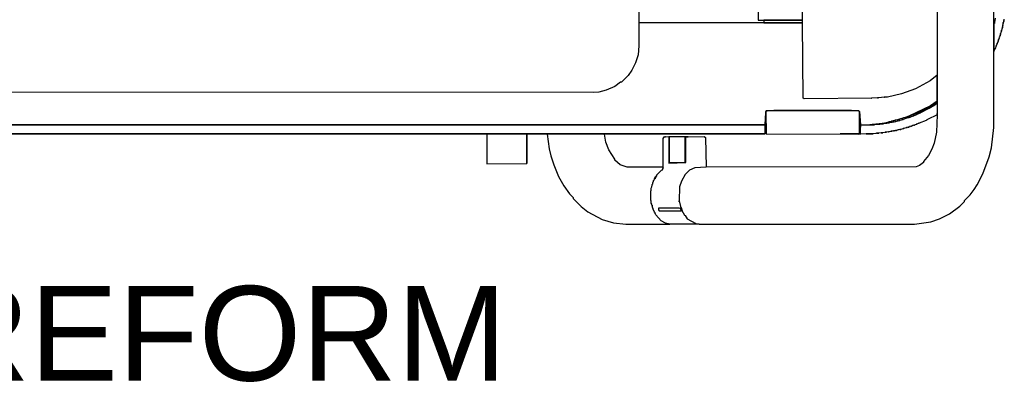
# Model space of a CAD drawing. Header units: metres. Extents: x 0.13 to 2.6, y 0.36 to 1.42.
# Tile 3 of 8: x 1.56 to 2.6, y 0.36 to 0.75. Entities that reach past the tile are written whole.
import ezdxf

# ---------------------------------------------------------------- set-up
doc = ezdxf.new("R2010")
doc.units = ezdxf.units.M
doc.header["$MEASUREMENT"] = 0
doc.layers.add('TG_2D', color=7, linetype='Continuous')
doc.layers.add('TG_Name', color=7, linetype='Continuous')
doc.styles.add('X3G_ENTITY_53A7', font='arial.ttf', dxfattribs={"height": 0.1})

# ---------------------------------------------------------------- blocks, each defined once
blk = doc.blocks.new('396ca45d-0104-4358-b753-c772f727d0ff')
at = {"layer": 'TG_2D', "color": 18, "true_color": 0x000000}
for points in [[(1.1566, 0.3438, 0), (1.1566, -0.3293, 0), (1.1561, -0.3478, 0), (1.1536, -0.3593, 0), (1.1511, -0.3658, 0), (1.1476, -0.3723, 0), (1.1421, -0.3788, 0), (1.1421, -0.3798, 0), (1.1381, -0.3828, 0), (1.1346, -0.3843, 0), (0.9125, -0.3848, 0), (0.9005, -0.3853, 0), (0.895, -0.3879, 0), (0.8905, -0.3924, 0), (0.8865, -0.3994, 0), (0.8845, -0.4054, 0), (0.884, -0.4204, 0), (0.8855, -0.4264, 0), (0.8855, -0.4269, 0), (0.886, -0.4274, 0), (0.887, -0.4309, 0), (0.8875, -0.4314, 0), (0.8875, -0.4319, 0), (0.888, -0.4324, 0), (0.8895, -0.4354, 0), (0.8905, -0.4359, 0), (0.8925, -0.4394, 0), (0.9015, -0.4444, 0), (0.905, -0.4449, 0), (1.1326, -0.4449, 0), (1.1501, -0.4424, 0), (1.1591, -0.4394, 0), (1.1696, -0.4339, 0), (1.1806, -0.4259, 0), (1.1856, -0.4209, 0), (1.1856, -0.4199, 0), (1.1916, -0.4139, 0), (1.1956, -0.4084, 0), (1.1991, -0.4034, 0), (1.2051, -0.3919, 0), (1.2116, -0.3738, 0), (1.2141, -0.3643, 0), (1.2166, -0.3428, 0), (1.2166, 0.3433, 0)], [(-0.975, -0.3398, 0), (0.975, -0.3398, 0), (0.9755, -0.3268, 0), (0.9755, -0.3263, 0), (0.976, -0.3253, 0), (0.977, -0.3253, 0), (0.984, -0.3248, 0), (1.066, -0.3248, 0), (1.0735, -0.3253, 0), (1.074, -0.3253, 0), (1.0745, -0.3258, 0), (1.0755, -0.3398, 0), (1.0826, -0.3398, 0), (1.0881, -0.3393, 0), (1.0886, -0.3393, 0), (1.0986, -0.3383, 0), (1.0996, -0.3383, 0), (1.1056, -0.3368, 0), (1.1061, -0.3363, 0), (1.1076, -0.3363, 0), (1.1086, -0.3358, 0), (1.1096, -0.3358, 0), (1.1106, -0.3353, 0), (1.1111, -0.3353, 0), (1.1126, -0.3348, 0), (1.1131, -0.3348, 0), (1.1146, -0.3343, 0), (1.1151, -0.3343, 0), (1.1181, -0.3333, 0), (1.1186, -0.3333, 0), (1.1196, -0.3328, 0), (1.1201, -0.3328, 0), (1.1216, -0.3323, 0), (1.1221, -0.3323, 0), (1.1231, -0.3318, 0), (1.1241, -0.3318, 0), (1.1246, -0.3313, 0), (1.1256, -0.3313, 0), (1.1261, -0.3308, 0), (1.1266, -0.3308, 0), (1.1496, -0.3198, 0), (1.1566, -0.3148, 0), (1.1566, -0.2873, 0), (1.1491, -0.2933, 0), (1.1336, -0.3018, 0), (1.1191, -0.3073, 0), (1.1041, -0.3108, 0), (1.1011, -0.3108, 0), (1.0946, -0.3113, 0), (1.0876, -0.3118, 0), (1.016, -0.3123, 0), (1.015, -0.3118, 0), (1.0145, -0.2323, 0), (0.8415, -0.2323, 0), (0.8415, -0.2563, 0), (0.8405, -0.2658, 0), (0.838, -0.2743, 0), (0.834, -0.2823, 0), (0.83, -0.2878, 0), (0.823, -0.2948, 0), (0.822, -0.2948, 0), (0.816, -0.2993, 0), (0.807, -0.3033, 0), (0.799, -0.3053, 0), (0.7935, -0.3058, 0), (0.0868, -0.3053, 0)], [(1.1566, 0.2738, 0), (1.1566, -0.2873, 0), (1.1491, -0.2933, 0), (1.1336, -0.3018, 0), (1.1191, -0.3073, 0), (1.1041, -0.3108, 0), (1.1006, -0.3108, 0), (1.1011, -0.3108, 0), (1.0946, -0.3113, 0), (1.0936, -0.3113, 0), (1.0946, -0.3113, 0), (1.0876, -0.3118, 0), (1.0871, -0.3118, 0), (1.0876, -0.3118, 0), (1.016, -0.3123, 0), (1.015, -0.3118, 0), (1.015, -0.3113, 0), (1.015, -0.3118, 0), (1.0145, -0.2323, 0), (1.0145, 0.2123, 0)], [(0.0938, 0.2913, 0), (0.7985, 0.2908, 0), (0.809, 0.2883, 0), (0.82, 0.2823, 0), (0.83, 0.2733, 0), (0.83, 0.2723, 0), (0.8345, 0.2663, 0), (0.8385, 0.2578, 0), (0.8405, 0.2503, 0), (0.8415, 0.2408, 0), (0.8415, 0.2123, 0), (0.8415, -0.2563, 0), (0.8405, -0.2658, 0), (0.838, -0.2743, 0), (0.834, -0.2823, 0), (0.83, -0.2878, 0), (0.823, -0.2948, 0), (0.822, -0.2948, 0), (0.816, -0.2993, 0), (0.807, -0.3033, 0), (0.799, -0.3053, 0), (0.7935, -0.3058, 0), (0.0868, -0.3053, 0)], [(1.2181, -0.2273, 0), (1.2176, -0.2298, 0), (1.2176, -0.2303, 0), (1.2176, -0.2298, 0), (1.2171, -0.2318, 0), (1.2171, -0.2328, 0), (1.2171, -0.2318, 0), (1.2166, -0.2318, 0), (1.2166, -0.2623, 0), (1.2181, -0.2593, 0), (1.2186, -0.2588, 0), (1.2191, -0.2568, 0), (1.2191, -0.2563, 0), (1.2191, -0.2568, 0), (1.2201, -0.2543, 0), (1.2201, -0.2538, 0), (1.2201, -0.2543, 0), (1.2211, -0.2518, 0), (1.2211, -0.2513, 0), (1.2211, -0.2518, 0), (1.2216, -0.2503, 0), (1.2216, -0.2498, 0), (1.2216, -0.2503, 0), (1.2221, -0.2488, 0), (1.2221, -0.2483, 0), (1.2221, -0.2488, 0), (1.2226, -0.2473, 0), (1.2226, -0.2468, 0), (1.2226, -0.2473, 0), (1.2231, -0.2458, 0), (1.2231, -0.2453, 0), (1.2231, -0.2458, 0), (1.2236, -0.2443, 0), (1.2236, -0.2433, 0), (1.2236, -0.2443, 0), (1.2246, -0.2408, 0), (1.2246, -0.2398, 0), (1.2246, -0.2408, 0), (1.2256, -0.2373, 0), (1.2256, -0.2363, 0), (1.2256, -0.2373, 0), (1.2261, -0.2348, 0), (1.2261, -0.2343, 0), (1.2261, -0.2348, 0), (1.2266, -0.2328, 0), (1.2266, -0.2318, 0), (1.2266, -0.2328, 0), (1.2271, -0.2308, 0), (1.2271, -0.2298, 0), (1.2271, -0.2308, 0), (1.2276, -0.2283, 0)], [(0.9675, -0.1403, 0), (0.9675, -0.2293, 0), (1.0145, -0.2293, 0), (1.0145, 0.2088, 0)]]:
    blk.add_polyline3d(points, dxfattribs=at)
for points in [[(0.9735, -0.2293, 0), (0.9735, -0.2323, 0), (1.0145, -0.2323, 0), (1.0145, -0.2293, 0)], [(1.076, -0.3493, 0), (1.0755, -0.3493, 0), (1.0755, -0.3398, 0), (1.0906, -0.3398, 0), (1.0881, -0.3398, 0), (1.0881, -0.3393, 0), (1.0961, -0.3393, 0), (1.0946, -0.3393, 0), (1.0986, -0.3388, 0), (1.1001, -0.3388, 0), (1.0986, -0.3388, 0), (1.0986, -0.3383, 0), (1.1036, -0.3383, 0), (1.1026, -0.3383, 0), (1.1051, -0.3378, 0), (1.1061, -0.3378, 0), (1.1051, -0.3378, 0), (1.1081, -0.3373, 0), (1.1091, -0.3373, 0), (1.1081, -0.3373, 0), (1.1101, -0.3368, 0), (1.1111, -0.3368, 0), (1.1101, -0.3368, 0), (1.1126, -0.3363, 0), (1.1131, -0.3363, 0), (1.1126, -0.3363, 0), (1.1146, -0.3358, 0), (1.1156, -0.3358, 0), (1.1146, -0.3358, 0), (1.1166, -0.3353, 0), (1.1171, -0.3353, 0), (1.1166, -0.3353, 0), (1.1201, -0.3343, 0), (1.1206, -0.3343, 0), (1.1201, -0.3343, 0), (1.1261, -0.3323, 0), (1.1271, -0.3323, 0), (1.1261, -0.3323, 0), (1.1276, -0.3318, 0), (1.1286, -0.3318, 0), (1.1276, -0.3318, 0), (1.1316, -0.3303, 0), (1.1321, -0.3303, 0), (1.1316, -0.3303, 0), (1.1341, -0.3293, 0), (1.1346, -0.3293, 0), (1.1341, -0.3293, 0), (1.1386, -0.3273, 0), (1.1391, -0.3273, 0), (1.1386, -0.3273, 0), (1.1481, -0.3223, 0), (1.1476, -0.3228, 0), (1.1481, -0.3223, 0), (1.1541, -0.3188, 0), (1.1536, -0.3193, 0), (1.1541, -0.3188, 0), (1.1566, -0.3173, 0), (1.1566, -0.3178, 0), (1.1561, -0.3178, 0), (1.1566, -0.3178, 0), (1.1566, -0.3288, 0), (1.1561, -0.3288, 0), (1.1566, -0.3288, 0), (1.1566, -0.3293, 0), (1.1466, -0.3343, 0), (1.1461, -0.3348, 0), (1.1456, -0.3348, 0), (1.1451, -0.3353, 0), (1.1376, -0.3383, 0), (1.1371, -0.3383, 0), (1.1376, -0.3383, 0), (1.1351, -0.3393, 0), (1.1346, -0.3393, 0), (1.1351, -0.3393, 0), (1.1326, -0.3403, 0), (1.1321, -0.3403, 0), (1.1326, -0.3403, 0), (1.1311, -0.3408, 0), (1.1306, -0.3408, 0), (1.1311, -0.3408, 0), (1.1296, -0.3413, 0), (1.1291, -0.3413, 0), (1.1296, -0.3413, 0), (1.1281, -0.3418, 0), (1.1276, -0.3418, 0), (1.1281, -0.3418, 0), (1.1266, -0.3423, 0), (1.1261, -0.3423, 0), (1.1266, -0.3423, 0), (1.1251, -0.3428, 0), (1.1241, -0.3428, 0), (1.1251, -0.3428, 0), (1.1216, -0.3438, 0), (1.1206, -0.3438, 0), (1.1216, -0.3438, 0), (1.1181, -0.3448, 0), (1.1171, -0.3448, 0), (1.1181, -0.3448, 0), (1.1156, -0.3453, 0), (1.1151, -0.3453, 0), (1.1156, -0.3453, 0), (1.1136, -0.3458, 0), (1.1126, -0.3458, 0), (1.1136, -0.3458, 0), (1.1116, -0.3463, 0), (1.1106, -0.3463, 0), (1.1116, -0.3463, 0), (1.1091, -0.3468, 0), (1.1076, -0.3468, 0), (1.1091, -0.3468, 0), (1.1061, -0.3473, 0), (1.1051, -0.3473, 0), (1.1061, -0.3473, 0), (1.1031, -0.3478, 0), (1.1016, -0.3478, 0), (1.1031, -0.3478, 0), (1.0991, -0.3483, 0), (1.0976, -0.3483, 0), (1.0991, -0.3483, 0), (1.0951, -0.3488, 0), (1.0926, -0.3488, 0), (1.0951, -0.3488, 0), (1.0886, -0.3493, 0), (1.0815, -0.3493, 0), (1.0886, -0.3493, 0), (1.0886, -0.3498, 0), (1.0755, -0.3493, 0)], [(1.1266, -0.3308, 0), (1.1386, -0.3263, 0), (1.1506, -0.3203, 0), (1.1566, -0.3163, 0), (1.1566, -0.3148, 0), (1.1496, -0.3198, 0)], [(1.054, -0.3493, 0), (1.0745, -0.3493, 0), (1.0745, -0.3258, 0), (1.074, -0.3253, 0), (1.0735, -0.3253, 0), (1.066, -0.3248, 0), (0.984, -0.3248, 0), (0.977, -0.3253, 0), (0.976, -0.3253, 0), (0.9755, -0.3263, 0), (0.976, -0.3263, 0), (0.9755, -0.3263, 0), (0.9755, -0.3268, 0), (0.976, -0.3493, 0), (0.976, -0.3488, 0), (0.976, -0.3493, 0), (0.9765, -0.3493, 0), (0.976, -0.3493, 0), (1.074, -0.3498, 0), (1.074, -0.3493, 0)], [(-0.1138, -0.3493, 0), (0.975, -0.3493, 0), (0.975, -0.3398, 0), (-0.9745, -0.3398, 0), (-0.9745, -0.3403, 0), (-0.975, -0.3403, 0), (-0.9745, -0.3493, 0), (-0.9745, -0.3488, 0), (-0.9745, -0.3493, 0), (0.805, -0.3498, 0), (0.975, -0.3493, 0)], [(1.0755, -0.3493, 0), (1.0755, -0.3403, 0), (1.075, -0.3493, 0)], [(0.6809, -0.3498, 0), (0.6809, -0.3813, 0), (0.723, -0.3808, 0), (0.723, -0.3498, 0)], [(0.723, -0.3498, 0), (0.723, -0.3808, 0), (0.7235, -0.3498, 0)], [(0.7445, -0.3498, 0), (0.7465, -0.3653, 0), (0.7485, -0.3728, 0), (0.7515, -0.3823, 0), (0.7565, -0.3944, 0), (0.762, -0.4044, 0), (0.768, -0.4129, 0), (0.772, -0.4169, 0), (0.772, -0.4179, 0), (0.7805, -0.4264, 0), (0.7875, -0.4319, 0), (0.8025, -0.4399, 0), (0.8145, -0.4434, 0), (0.8275, -0.4449, 0), (0.874, -0.4449, 0), (0.8695, -0.4439, 0), (0.865, -0.4414, 0), (0.862, -0.4384, 0), (0.8595, -0.4349, 0), (0.859, -0.4344, 0), (0.859, -0.4339, 0), (0.8585, -0.4334, 0), (0.858, -0.4324, 0), (0.857, -0.4299, 0), (0.8565, -0.4294, 0), (0.8565, -0.4289, 0), (0.856, -0.4284, 0), (0.856, -0.4279, 0), (0.8555, -0.4254, 0), (0.855, -0.4239, 0), (0.8545, -0.4229, 0), (0.8545, -0.4204, 0), (0.854, -0.4199, 0), (0.854, -0.4099, 0), (0.8545, -0.4089, 0), (0.8545, -0.4069, 0), (0.855, -0.4054, 0), (0.855, -0.4049, 0), (0.8555, -0.4039, 0), (0.8555, -0.4029, 0), (0.856, -0.4024, 0), (0.856, -0.4014, 0), (0.857, -0.3994, 0), (0.857, -0.3989, 0), (0.8575, -0.3984, 0), (0.8575, -0.3979, 0), (0.858, -0.3974, 0), (0.858, -0.3969, 0), (0.859, -0.3944, 0), (0.8605, -0.3934, 0), (0.8605, -0.3929, 0), (0.8655, -0.3879, 0), (0.8665, -0.3874, 0), (0.867, -0.3853, 0), (0.867, -0.3848, 0), (0.829, -0.3848, 0), (0.8215, -0.3823, 0), (0.816, -0.3773, 0), (0.816, -0.3763, 0), (0.8095, -0.3663, 0), (0.8065, -0.3583, 0), (0.805, -0.3498, 0)], [(0.8585, -0.4329, 0), (0.858, -0.4324, 0), (0.857, -0.4299, 0), (0.8565, -0.4294, 0), (0.8565, -0.4284, 0), (0.856, -0.4279, 0), (0.8555, -0.4254, 0), (0.8555, -0.4249, 0), (0.8555, -0.4254, 0), (0.855, -0.4239, 0), (0.8545, -0.4229, 0), (0.8545, -0.4204, 0), (0.854, -0.4199, 0), (0.854, -0.4099, 0), (0.8545, -0.4089, 0), (0.8545, -0.4069, 0), (0.855, -0.4054, 0), (0.855, -0.4049, 0), (0.8555, -0.4039, 0), (0.8555, -0.4029, 0), (0.856, -0.4024, 0), (0.856, -0.4014, 0), (0.857, -0.3994, 0), (0.857, -0.3989, 0), (0.8575, -0.3984, 0), (0.8575, -0.3979, 0), (0.858, -0.3974, 0), (0.858, -0.3969, 0), (0.859, -0.3964, 0), (0.8605, -0.3934, 0), (0.8605, -0.3929, 0), (0.8655, -0.3879, 0), (0.8665, -0.3874, 0), (0.867, -0.3853, 0), (0.867, -0.3858, 0), (0.867, -0.3543, 0), (0.868, -0.3528, 0), (0.8695, -0.3528, 0), (0.869, -0.3528, 0), (0.873, -0.3523, 0), (0.873, -0.3803, 0), (0.891, -0.3798, 0), (0.891, -0.3528, 0), (0.8935, -0.3528, 0), (0.891, -0.3528, 0), (0.9105, -0.3523, 0), (0.912, -0.3533, 0), (0.9125, -0.3848, 0), (0.9005, -0.3853, 0), (0.895, -0.3879, 0), (0.8905, -0.3924, 0), (0.8865, -0.3994, 0), (0.8845, -0.4054, 0), (0.884, -0.4204, 0), (0.884, -0.4214, 0), (0.884, -0.4204, 0), (0.8855, -0.4264, 0), (0.885, -0.4264, 0), (0.8855, -0.4264, 0), (0.8855, -0.4269, 0), (0.886, -0.4274, 0), (0.887, -0.4309, 0), (0.8875, -0.4314, 0), (0.8875, -0.4319, 0), (0.888, -0.4324, 0), (0.8875, -0.4324, 0), (0.888, -0.4324, 0), (0.8895, -0.4354, 0), (0.8905, -0.4359, 0), (0.8925, -0.4394, 0), (0.9015, -0.4444, 0), (0.901, -0.4444, 0), (0.9015, -0.4444, 0), (0.905, -0.4449, 0), (0.874, -0.4449, 0), (0.8695, -0.4439, 0), (0.865, -0.4414, 0), (0.862, -0.4384, 0), (0.8595, -0.4349, 0), (0.859, -0.4344, 0), (0.859, -0.4339, 0), (0.8585, -0.4334, 0), (0.858, -0.4324, 0)], [(0.8905, -0.3798, 0), (0.8905, -0.3528, 0), (0.8735, -0.3528, 0), (0.8735, -0.3798, 0)], [(0.8905, -0.3528, 0), (0.8905, -0.3798, 0), (0.891, -0.3798, 0), (0.891, -0.3528, 0)], [(0.862, -0.4279, 0), (0.862, -0.4299, 0), (0.863, -0.4309, 0), (0.8865, -0.4309, 0), (0.8855, -0.4284, 0), (0.884, -0.4279, 0)]]:
    blk.add_polyline3d(points, close=True, dxfattribs=at)
blk = doc.blocks.new('7b108bb8-70ab-4d80-8fc0-cdf070d16af6')
at = {"layer": 'TG_2D'}
blk.add_blockref('396ca45d-0104-4358-b753-c772f727d0ff', (0, 0), dxfattribs=at)
blk = doc.blocks.new('71af97e5-c498-4f5d-a73f-87e3cc97d551')
blk.add_blockref('7b108bb8-70ab-4d80-8fc0-cdf070d16af6', (0, 0.0844))
at = {"layer": 'TG_Name', "insert": (-0.074, -0.4259, 0.0078), "char_height": 0.1, "attachment_point": 2, "style": 'X3G_ENTITY_53A7'}
blk.add_mtext('TECHNOGYM REFORM', dxfattribs=at)

msp = doc.modelspace()

# ---------------------------------------------------------------- block references
msp.add_blockref('71af97e5-c498-4f5d-a73f-87e3cc97d551', (1.3691, 0.8907, -0.0078))

doc.saveas('drawing.dxf')
